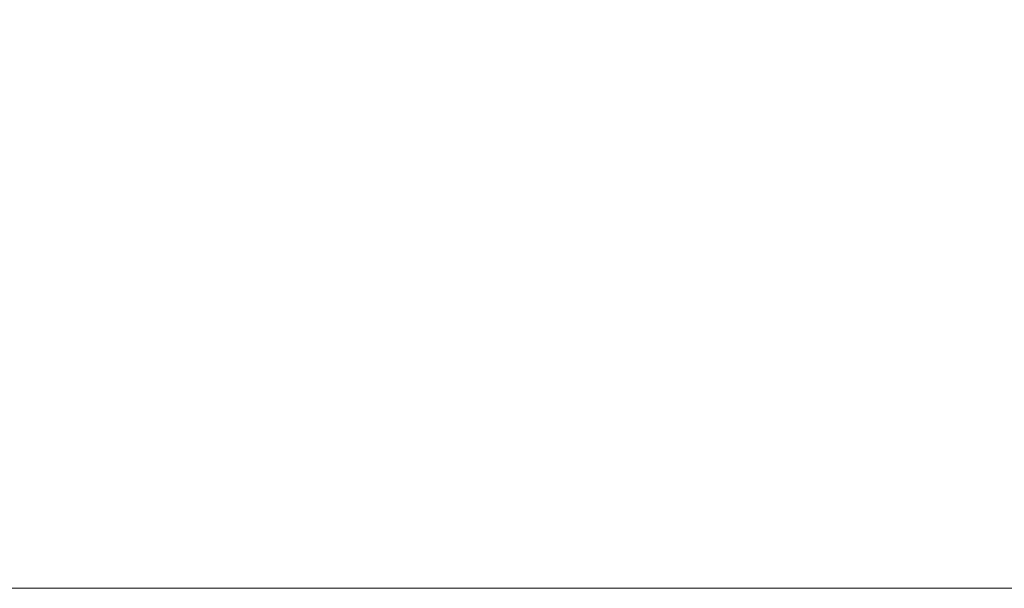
# Model space of a CAD drawing. Extents: x -1520 to -776, y -2751 to -2499.
# Tile 2 of 17: x -1454 to -1387, y -2751 to -2713. Entities that reach past the tile are written whole.
import ezdxf

# ---------------------------------------------------------------- set-up
doc = ezdxf.new("R2010")
doc.units = 0
doc.header["$MEASUREMENT"] = 0
doc.layers.add('B_ANNO_NOPLOT', color=47, linetype='Continuous', lineweight=18, plot=False)
doc.layers.add('B_ANNO_TEXT', color=7, linetype='Continuous', lineweight=18)
doc.styles.add('Annotative', font='calibri.ttf', dxfattribs={"height": 0.0625})

# ---------------------------------------------------------------- blocks, each defined once
blk = doc.blocks.new('*U307')
at = {"layer": 'B_ANNO_NOPLOT', "flags": 128}
blk.add_lwpolyline([(-1520.194, -2751.3288), (-1520.194, -2499.3288), (-1196.2664, -2499.3288), (-1196.2664, -2512.4737), (-1142.194, -2512.4737), (-1142.194, -2710.8292), (-1203.6233, -2710.8292), (-1203.6233, -2751.3288)], close=True, dxfattribs=at)
blk = doc.blocks.new('*U489')
at = {"layer": 'B_ANNO_NOPLOT', "flags": 128}
blk.add_lwpolyline([(-3365.366, -3166.8002), (-3365.366, -2914.8002), (-3041.4384, -2914.8002), (-3041.4384, -2927.945), (-2987.366, -2927.945), (-2987.366, -3126.3006), (-3048.7953, -3126.3006), (-3048.7953, -3166.8002)], close=True, dxfattribs=at)
at = {"layer": 'B_ANNO_TEXT', "style": 'Annotative'}
blk.add_attdef('DIM1', (-3208.2208, -2927.8568), '', height=1.5, dxfattribs=at)

msp = doc.modelspace()

# ---------------------------------------------------------------- block references
msp.add_blockref('*U307', (0, 0))

# ---------------------------------------------------------------- next in the draw order: block references
msp.add_blockref('*U489', (1845.172, 415.471))

doc.saveas('drawing.dxf')
